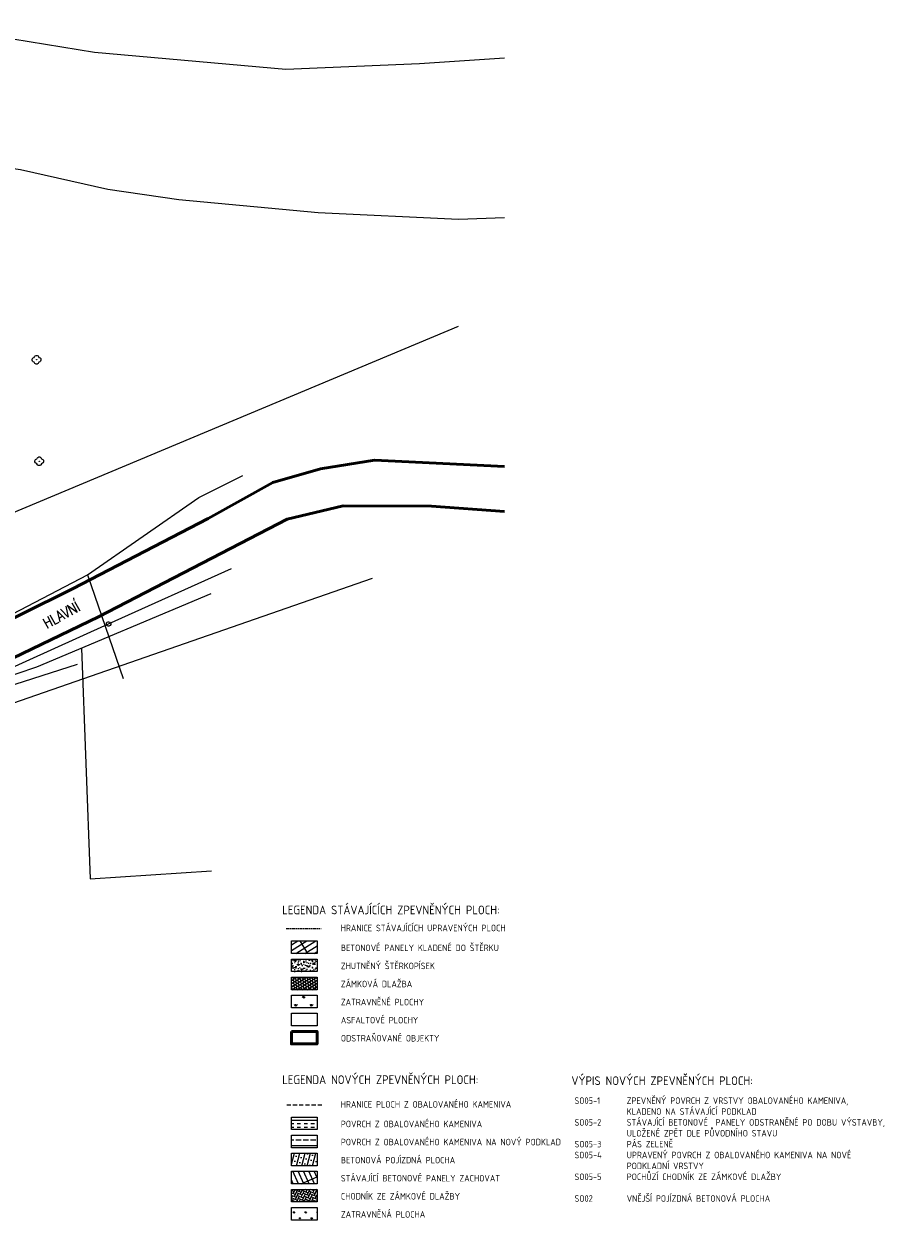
# Model space of a CAD drawing. Header units: millimetres. Extents: x 574189 to 1148315, y -389678 to 333486.
# Tile 24 of 35: x 946810 to 1148315, y -389678 to -114657. Entities that reach past the tile are written whole.
import ezdxf
from ezdxf import colors
from ezdxf.entities.mleader import LeaderData, LeaderLine
from ezdxf.enums import TextEntityAlignment as Align
from ezdxf.math import Vec2, Vec3

# ---------------------------------------------------------------- set-up
doc = ezdxf.new("R2010")
doc.units = ezdxf.units.MM
doc.linetypes.add('DOT2', pattern=[0.875, 0.125, -0.75])
doc.linetypes.add('ČÁRKOVANÁ2', pattern=[9.525, 6.35, -3.175])
for name, color, linetype, lineweight in [('CKBE0_12Y', 3, 'Continuous', 15), ('hranice', 3, 'Continuous', 20), ('IN_C_TENKA', 7, 'Continuous', 18), ('IN_SRAFY', 13, 'Continuous', 9), ('OstElektroNNnadz', 232, '_EL_VEDENI_NN_NADZ', 13), ('OstKanDest', 32, '626B', 13), ('OstKanSplask', 34, 'KANALIZACE_SPLASKOVA_PODZ', 13), ('OstPlynNtl', 30, '633B', 13), ('OstSdelovaci', 216, 'EL_VEDENI_SLABOPROUD_PODZ', 13), ('OstVodPitna', 150, '616B', 13), ('sítě nové', 4, 'Continuous', 35), ('Vrstva 29', 7, 'Continuous', 0), ('Vrstva 34', 7, 'Continuous', 0)]:
    doc.layers.add(name, color=color, linetype=linetype, lineweight=lineweight)
for name, color, linetype in [('IN_BP_BOURACI PRACE', 40, 'Continuous'), ('IN_SRAFY PUVODNI TEREN', 8, 'Continuous'), ('IN_TEXT', 7, 'Continuous')]:
    doc.layers.add(name, color=color, linetype=linetype)
doc.styles.add('iso', font='isocp.shx')
doc.styles.add('Koty', font='romand.shx', dxfattribs={"width": 0.8})
doc.linetypes.add('616B', pattern='A,5,-2,5,-5.5,[145,stn.shx,S=0.1,R=0,X=0,Y=0],-5.5,5,-2', length=30)
doc.linetypes.add('626B', pattern='A,5,-2,5,-5.5,[150,stn.shx,S=0.1,R=0,X=0,Y=0],-5.5,5,-2', length=30)
doc.linetypes.add('633B', pattern='A,5,-2,5,-5.5,[155,stn.shx,S=0.1,R=0,X=0,Y=0],-5.5,5,-2', length=30)
doc.linetypes.add('_EL_VEDENI_NN_NADZ', pattern='A,10,-15,[109,cadkon.shx,S=5,R=0,X=0,Y=0],-50,10,-10', length=95)
doc.linetypes.add('EL_VEDENI_SLABOPROUD_PODZ', pattern='A,35,-30,[116,cadkon.shx,S=5,R=0,X=0,Y=0],-35', length=100)
doc.linetypes.add('KANALIZACE_SPLASKOVA_PODZ', pattern='A,35,-15,[102,cadkon.shx,S=5,R=0,X=0,Y=5],-5,[102,cadkon.shx,S=5,R=0,X=20,Y=5],30,-15', length=100)
doc.linetypes.add('PLYN_POTRUBI_ST_PODZ', pattern='A,35,-15,[113,cadkon.shx,S=5,R=0,X=0,Y=0],-50', length=100)

# ---------------------------------------------------------------- blocks, each defined once
blk = doc.blocks.new('Z313')
at = {"layer": 'Vrstva 29', "color": 3, "linetype": 'Continuous', "lineweight": 0}
for p, q in [((-1, 0.1), (-0.95, 0.25)), ((-1, -0.1), (-1, 0.1)), ((-0.95, 0.25), (-0.85, 0.4)), ((-0.85, 0.4), (-0.55, 0.55)), ((-0.55, 0.55), (-0.45, 0.75)), ((-0.45, 0.75), (-0.35, 0.9)), ((-0.35, 0.9), (-0.1, 1)), ((-0.1, 1), (0.1, 1)), ((-0.05, -0.05), (-0.05, 0.05)), ((-0.05, 0.05), (0.05, 0.05)), ((0.05, 0.05), (0.05, -0.05)), ((0.1, 1), (0.35, 0.9)), ((0.35, 0.9), (0.45, 0.75)), ((0.45, 0.75), (0.55, 0.55)), ((0.55, 0.55), (0.85, 0.4)), ((0.85, 0.4), (0.95, 0.25)), ((0.95, 0.25), (1, 0.1)), ((1, 0.1), (1, -0.1)), ((-0.9, -0.35), (-1, -0.1)), ((-0.75, -0.45), (-0.9, -0.35)), ((-0.55, -0.55), (-0.75, -0.45)), ((-0.4, -0.85), (-0.55, -0.55)), ((-0.25, -0.95), (-0.4, -0.85)), ((-0.1, -1), (-0.25, -0.95)), ((0.1, -1), (-0.1, -1)), ((0.05, -0.05), (-0.05, -0.05)), ((0.25, -0.95), (0.1, -1)), ((0.4, -0.85), (0.25, -0.95)), ((0.55, -0.55), (0.4, -0.85)), ((0.75, -0.45), (0.55, -0.55)), ((0.9, -0.35), (0.75, -0.45)), ((1, -0.1), (0.9, -0.35))]:
    blk.add_line(p, q, dxfattribs=at)
blk = doc.blocks.new('Z620_2')
at = {"layer": 'Vrstva 34', "color": 32, "linetype": 'Continuous', "lineweight": 0}
for p, q in [((-0.5, 0.1), (-0.45, 0.25)), ((-0.5, -0.1), (-0.5, 0.1)), ((-0.45, 0.25), (-0.35, 0.4)), ((-0.35, 0.4), (-0.1, 0.5)), ((-0.1, 0.5), (0.1, 0.5)), ((0.1, 0.5), (0.35, 0.4)), ((0.35, 0.4), (0.45, 0.25)), ((0.45, 0.25), (0.5, 0.1)), ((0.5, 0.1), (0.5, -0.1)), ((-0.4, -0.35), (-0.5, -0.1)), ((-0.25, -0.45), (-0.4, -0.35)), ((-0.1, -0.5), (-0.25, -0.45)), ((0.1, -0.5), (-0.1, -0.5)), ((0.25, -0.45), (0.1, -0.5)), ((0.4, -0.35), (0.25, -0.45)), ((0.5, -0.1), (0.4, -0.35))]:
    blk.add_line(p, q, dxfattribs=at)

msp = doc.modelspace()

# ---------------------------------------------------------------- hatches: boundary and pattern name
at = {"layer": 'IN_SRAFY', "ltscale": 100}
h = msp.add_hatch(dxfattribs=at)
h.set_pattern_fill('INSUL', color=256, scale=250)
h.paths.add_polyline_path([(1014215.8, -365993.4), (1008349.2, -365993.4), (1008349.2, -368887.9), (1014215.8, -368887.9)])
at = {"layer": 'IN_SRAFY'}
h = msp.add_hatch(dxfattribs=at)
h.set_pattern_fill('JIS_STN_2.5', color=256, scale=1000, angle=315)
h.paths.add_polyline_path([(1014215.8, -370151.3), (1008349.2, -370151.3), (1008349.2, -373045.8), (1014215.8, -373045.8)])
at = {"layer": 'IN_SRAFY', "ltscale": 100}
h = msp.add_hatch(dxfattribs=at)
h.set_pattern_fill('SACNCR', color=256, scale=500, angle=30)
h.set_pattern_definition([(75, (0, -9002.3), (-1150.0554, 308.1564), []), (75, (729.1, -8581.4), (-1150.0554, 308.1564), [0, -1190.625])])
h.paths.add_polyline_path([(1014215.8, -374309.2), (1008349.2, -374309.2), (1008349.2, -377203.8), (1014215.8, -377203.8)])
at = {"layer": 'IN_SRAFY'}
h = msp.add_hatch(dxfattribs=at)
h.set_pattern_fill('GRATE', color=256, scale=1400, angle=114)
h.set_pattern_definition([(114, (0, -9002.3), (-1015.1774, -451.9861), []), (204, (0, -9002.3), (1807.944, -4060.71), [])])
h.paths.add_polyline_path([(1014215.8, -378467.1), (1008349.2, -378467.1), (1008349.2, -381361.7), (1014215.8, -381361.7)])
at = {"layer": 'IN_SRAFY', "ltscale": 100}
h = msp.add_hatch(dxfattribs=at)
h.set_pattern_fill('AR-HBONE', color=256, scale=5, angle=21)
h.set_pattern_definition([(66, (0, -9002.3), (-257.45888, 670.7033), [1524, -508]), (156, (206.6, -8538.23), (-257.45888, 670.7033), [1524, -508])])
h.paths.add_polyline_path([(1014215.8, -382625.1), (1008349.2, -382625.1), (1008349.2, -385519.6), (1014215.8, -385519.6)])
h = msp.add_hatch(dxfattribs=at)
h.set_pattern_fill('GRASS', color=256, scale=75)
h.set_pattern_definition([(90, (0, -4157.9), (-1347.0384, 1347.0384), [357.1875, -2336.8893]), (45, (0, -4158), (-1347.0384, 1347.0384), [357.1875, -1547.8125]), (135, (0, -4158), (-1347.0384, -1347.0384), [357.1875, -1547.8125])])
h.paths.add_polyline_path([(1014215.8, -386783), (1008349.2, -386783), (1008349.2, -389677.5), (1014215.8, -389677.5)])
at = {"layer": 'IN_SRAFY PUVODNI TEREN'}
h = msp.add_hatch(dxfattribs=at)
h.set_pattern_fill('GRATE', color=256, scale=1400, angle=32)
h.set_pattern_definition([(32, (0, 7951.7), (-588.8728, 942.3934), []), (122, (0, 7951.7), (-3769.574, -2355.491), [])])
h.paths.add_polyline_path([(1014215.8, -325495.2), (1008349.2, -325495.2), (1008349.2, -328389.7), (1014215.8, -328389.7)])
h = msp.add_hatch(dxfattribs=at)
h.set_pattern_fill('AR-SAND', color=256, scale=20, angle=21)
h.set_pattern_definition([(58.5, (0, 7951.7), (-380.6552, 902.34524), [0, -772.16, 0, -863.6, 0, -825.5]), (28.5, (0, 7951.7), (325.558, 1660.6172), [0, -416.56, 0, -695.96, 0, -266.7]), (348.5, (-583.3, 7727.8), (1475.8799, 569.6161), [0, -254, 0, -914.4, 0, -1193.8]), (338.5, (-583.3, 7727.8), (1265.9013, 963.5132), [0, -127, 0, -599.44, 0, -685.8])])
h.paths.add_polyline_path([(1014215.8, -329653.1), (1008349.2, -329653.1), (1008349.2, -332547.7), (1014215.8, -332547.7)])
h = msp.add_hatch(dxfattribs=at)
h.set_pattern_fill('AR-B88', color=256, scale=3, angle=32)
h.paths.add_polyline_path([(1014215.8, -333811), (1008349.2, -333811), (1008349.2, -336705.6), (1014215.8, -336705.6)])
h = msp.add_hatch(dxfattribs=at)
h.set_pattern_fill('GRASS', color=256, scale=100)
h.set_pattern_definition([(90, (0, 7951.7), (-1796.0512, 1796.0512), [476.25, -3115.8524]), (45, (0, 7951.7), (-1796.051, 1796.051), [476.25, -2063.75]), (135, (0, 7951.7), (-1796.051, -1796.051), [476.25, -2063.75])])
h.paths.add_polyline_path([(1014215.8, -337968.9), (1008349.2, -337968.9), (1008349.2, -340863.5), (1014215.8, -340863.5)])

# ---------------------------------------------------------------- linework, layer by layer
at = {"layer": 'CKBE0_12Y'}
for points in [[(1008349.2, -325495.2), (1014215.8, -325495.2), (1014215.8, -328389.7), (1008349.2, -328389.7)], [(1008349.2, -329653.1), (1014215.8, -329653.1), (1014215.8, -332547.7), (1008349.2, -332547.7)], [(1008349.2, -333811), (1014215.8, -333811), (1014215.8, -336705.6), (1008349.2, -336705.6)], [(1008349.2, -337968.9), (1014215.8, -337968.9), (1014215.8, -340863.5), (1008349.2, -340863.5)], [(1008349.2, -342126.9), (1014215.8, -342126.9), (1014215.8, -345021.4), (1008349.2, -345021.4)], [(1008349.2, -365993.4), (1014215.8, -365993.4), (1014215.8, -368887.9), (1008349.2, -368887.9)], [(1008349.2, -370151.3), (1014215.8, -370151.3), (1014215.8, -373045.8), (1008349.2, -373045.8)], [(1008349.2, -374309.2), (1014215.8, -374309.2), (1014215.8, -377203.8), (1008349.2, -377203.8)], [(1008349.2, -378467.1), (1014215.8, -378467.1), (1014215.8, -381361.7), (1008349.2, -381361.7)], [(1008349.2, -382625.1), (1014215.8, -382625.1), (1014215.8, -385519.6), (1008349.2, -385519.6)], [(1008349.2, -386783), (1014215.8, -386783), (1014215.8, -389677.5), (1008349.2, -389677.5)]]:
    msp.add_lwpolyline(points, close=True, dxfattribs=at)
at = {"layer": 'IN_BP_BOURACI PRACE', "lineweight": 50}
msp.add_lwpolyline([(1008349.2, -346284.8), (1014215.8, -346284.8), (1014215.8, -349179.3), (1008349.2, -349179.3)], close=True, dxfattribs=at)
at = {"layer": 'IN_C_TENKA', "color": 3, "linetype": 'DOT2', "lineweight": 20, "ltscale": 500}
msp.add_line((1007246.8, -322626.1), (1015392.2, -322626.1), dxfattribs=at)
at = {"layer": 'IN_C_TENKA', "color": 3, "linetype": 'ČÁRKOVANÁ2', "lineweight": 20, "ltscale": 150}
msp.add_line((1007246.8, -363180.6), (1015392.2, -363180.6), dxfattribs=at)
at = {"layer": 'IN_C_TENKA', "color": 152}
for points in [[(659496.7, -216118.3), (676988.1, -212406.1), (699594.6, -206274.1), (715742.2, -201755.7), (732535.7, -196591.8), (758210.3, -181584.4), (779525.1, -169804.3), (816634.4, -148708.9), (843165.5, -133372.5), (871777.5, -119075.8), (879320.6, -116216.5), (892586.2, -115696.6), (910533.7, -114656.9), (932903.1, -116216.5), (963075.7, -121155.3), (1007027.8, -125072.8), (1037813.6, -123763.6), (1057348.4, -122452.4)], [(1057348.4, -159211.9), (1046760.5, -159596.6), (1014519.8, -158064.3), (982419.6, -155123.7), (966102, -152717.8), (946039.4, -148173.2), (932493, -146255.1), (917437.6, -145308.2), (899750.1, -147096.9), (883957.7, -149832.4), (859144.3, -155664.1), (827917.3, -172146.5), (799932.1, -186917.8), (758273.7, -208906.2), (745936.9, -216981.1), (734921.7, -226156.7), (710468.3, -246526.2), (709639.9, -250345.4), (716976.2, -274314.3), (727014.2, -294717.1), (735840.2, -333141.9), (740053.4, -367018.3), (741413.2, -379058.5), (741254.4, -382535.6)]]:
    msp.add_lwpolyline(points, dxfattribs=at)
at = {"layer": 'IN_C_TENKA', "color": 8, "lineweight": 50}
for points in [[(777538.9, -382535.6), (799028.6, -326090.3), (808998, -305798.8), (827413.9, -291937.5), (838027.6, -287369.5), (883731.3, -272607.3), (923386.3, -261042.6), (926823.2, -259783.2), (933978.8, -256444.4), (957973.3, -244504), (989220.8, -228340.5), (1004036.8, -220063.3), (1015029.8, -216950.6), (1027459.6, -214991.3), (1057348.4, -216391.8)], [(788589.2, -382535.6), (814909.6, -314137.2), (834225.5, -299959.1), (865358.3, -288400.4), (877777.1, -284084.2), (933200.1, -265776), (963964, -250976.3), (1007364.1, -228554.2), (1020204.9, -225475.6), (1040562.2, -225570.9), (1057348.4, -226795)]]:
    msp.add_lwpolyline(points, dxfattribs=at)
at = {"layer": 'OstElektroNNnadz', "ltscale": 100}
for p, q in [((987054.8, -223514), (997184.2, -218455.4)), ((961401.6, -241293.9), (987054.8, -223514)), ((934104.4, -255551.5), (961401.6, -241293.9)), ((961401.6, -241293.9), (969616.3, -265133.3))]:
    msp.add_line(p, q, dxfattribs=at)
at = {"layer": 'OstKanDest', "ltscale": 250}
msp.add_line((868871.7, -258536.9), (1046784.5, -184147.7), dxfattribs=at)
at = {"layer": 'OstKanSplask', "ltscale": 100}
for p, q in [((966275.2, -252616.9), (994570.2, -239868.9)), ((937980.2, -265364.9), (966275.2, -252616.9))]:
    msp.add_line(p, q, dxfattribs=at)
at = {"layer": 'OstPlynNtl', "linetype": 'PLYN_POTRUBI_ST_PODZ', "ltscale": 100}
msp.add_line((880865.5, -292813), (1026982.9, -242126.8), dxfattribs=at)
at = {"layer": 'OstSdelovaci', "ltscale": 100}
msp.add_line((850618.4, -296566.4), (959161.4, -261852.9), dxfattribs=at)
at = {"layer": 'OstVodPitna', "ltscale": 500}
for p, q in [((949756.6, -262481.6), (989875.5, -245596.7)), ((960047.5, -258150.4), (962074.4, -311199.7)), ((919730.7, -272684.4), (949756.6, -262481.6)), ((962074.4, -311199.7), (989951.2, -309378))]:
    msp.add_line(p, q, dxfattribs=at)

# ---------------------------------------------------------------- block references
at = {"layer": 'OstKanSplask', "ltscale": 100, "xscale": 1000, "yscale": 1000, "zscale": 1000}
msp.add_blockref('Z620_2', (966275.2, -252616.9), dxfattribs=at)
at = {"layer": 'Vrstva 29', "color": 3, "linetype": 'Continuous', "lineweight": 0, "xscale": 1000, "yscale": 1000, "zscale": 1000}
for p in [(949721.1, -191866.6), (950336.1, -215215.6)]:
    msp.add_blockref('Z313', p, dxfattribs=at)

# ---------------------------------------------------------------- texts
at = {"layer": 'CKBE0_12Y', "style": 'iso'}
for s, p in [('HRANICE STÁVAJÍCÍCH UPRAVENÝCH PLOCH', (1019666.8, -323719.9)), ('BETONOVÉ PANELY KLADENÉ DO ŠTĚRKU', (1019705.8, -328283.8)), ('ZHUTNĚNÝ ŠTĚRKOPÍSEK', (1019705.8, -332441.8)), ('ZÁMKOVÁ DLAŽBA', (1019705.8, -336599.7)), ('ZATRAVNĚNÉ PLOCHY', (1019705.8, -340757.6)), ('ASFALTOVÉ PLOCHY', (1019705.8, -344915.5)), ('ODSTRAŇOVANÉ OBJEKTY', (1019705.8, -349073.5)), ('HRANICE PLOCH Z OBALOVANÉHO KAMENIVA', (1019666.8, -364274.4)), ('POVRCH Z OBALOVANÉHO KAMENIVA', (1019705.8, -368782)), ('POVRCH Z OBALOVANÉHO KAMENIVA NA NOVÝ PODKLAD', (1019705.8, -372940)), ('BETONOVÁ POJÍZDNÁ PLOCHA', (1019705.8, -377097.9)), ('STÁVAJÍCÍ BETONOVÉ PANELY ZACHOVAT', (1019705.8, -381255.8)), ('CHODNÍK ZE ZÁMKOVÉ DLAŽBY', (1019705.8, -385413.7)), ('ZATRAVNĚNÁ PLOCHA', (1019705.8, -389571.6))]:
    msp.add_text(s, height=1500, dxfattribs=at).set_placement(p, align=Align.BOTTOM_LEFT)
at = {"layer": 'hranice'}
note = msp.add_mtext_dynamic_manual_height_columns('SO05-1    ^IZPEVNĚNÝ POVRCH Z VRSTVY OBALOVANÉHO KAMENIVA, \\P^I^IKLADENO NA STÁVAJÍCÍ PODKLAD\\PSO05-2 ^ISTÁVAJÍCÍ BETONOVÉ  PANELY ODSTRANĚNÉ PO DOBU VÝSTAVBY, \\P^I^IULOŽENÉ ZPĚT DLE PŮVODNÍHO STAVU\\PSO05-3^IPÁS ZELENĚ\\PSO05-4^IUPRAVENÝ POVRCH Z OBALOVANÉHO KAMENIVA NA NOVÉ\\P^I^IPODKLADNÍ VRSTVY\\PSO05-5 ^IPOCHŮZÍ CHODNÍK ZE ZÁMKOVÉ DLAŽBY\\P\\PSO02 ^I^IVNĚJŠÍ POJÍZDNÁ BETONOVÁ PLOCHA\\P', width=83172.087, gutter_width=12500, heights=[29633.3, 0], dxfattribs=dict(at, insert=(1073442.1, -361466.9), char_height=1500, attachment_point=1, style='iso'))
at = {"layer": 'IN_TEXT', "insert": (950851.7, -251574.8), "char_height": 2500, "width": 15598.124, "attachment_point": 1, "rotation": 28.707513, "style": 'Koty'}
msp.add_mtext('HLAVNÍ', dxfattribs=at)
at = {"layer": 'sítě nové', "color": 4, "style": 'iso'}
for s, p in [('LEGENDA STÁVAJÍCÍCH ZPEVNĚNÝCH PLOCH:', (1006210.6, -319978.7)), ('LEGENDA NOVÝCH ZPEVNĚNÝCH PLOCH:', (1006210.6, -358996.9)), ('VÝPIS NOVÝCH ZPEVNĚNÝCH PLOCH:', (1072736, -359228.8))]:
    msp.add_text(s, height=2000, dxfattribs=at).set_placement(p, align=Align.BOTTOM_LEFT)

# ---------------------------------------------------------------- leaders
at = {"layer": 'hranice'}
ml = msp.add_multileader_mtext('Standard', dxfattribs=at)
ml.set_content('{\\Fromand|c238;\\W0.8;SO05-2\\P\\Fisocp|c238;\\H0.75x;\\W1;ZAPRAVIT OKOLÍ STAVBY \\PPODLE STÁVAJÍCÍHO STAVU\\P- BETONOVÉ PANELY}', color=256, style='iso')
ml.set_leader_properties()
ml.build(insert=Vec2(0, 0))
ml.multileader.update_dxf_attribs({"text_left_attachment_type": 5, "text_right_attachment_type": 5, "dogleg_length": 500, "arrow_head_size": 1000})
ctx = ml.context
ctx.base_point, ctx.char_height, ctx.arrow_head_size, ctx.landing_gap_size, ctx.plane_origin = Vec3(925723.1, -214233.7), 1000, 1000, 0, Vec3(943632.7, -218102.5)
ctx.left_attachment, ctx.right_attachment = 5, 5
notes = []
notes.append((ctx, [(1, (1, 1, 0), (925223.1, -214233.7), (1, 0), 500, [(0, [(918882.8, -223100.6)], 0, [])])]))
ctx.mtext.insert, ctx.mtext.width, ctx.mtext.flow_direction = Vec3(925723.1, -208212.8), 24703.286, 5
for ctx, leaders in notes:
    for number, flags, end, landing, length, lines in leaders:
        leader = LeaderData()
        leader.index, (leader.has_last_leader_line, leader.has_dogleg_vector, leader.attachment_direction) = number, flags
        leader.last_leader_point, leader.dogleg_vector, leader.dogleg_length = Vec3(end), Vec3(landing), length
        for number, points, colour, breaks in lines:
            line = LeaderLine()
            line.index, line.vertices, line.color, line.breaks = number, Vec3.list(points), colors.encode_raw_color(colour), breaks
            leader.lines.append(line)
        ctx.leaders.append(leader)

doc.saveas('drawing.dxf')
